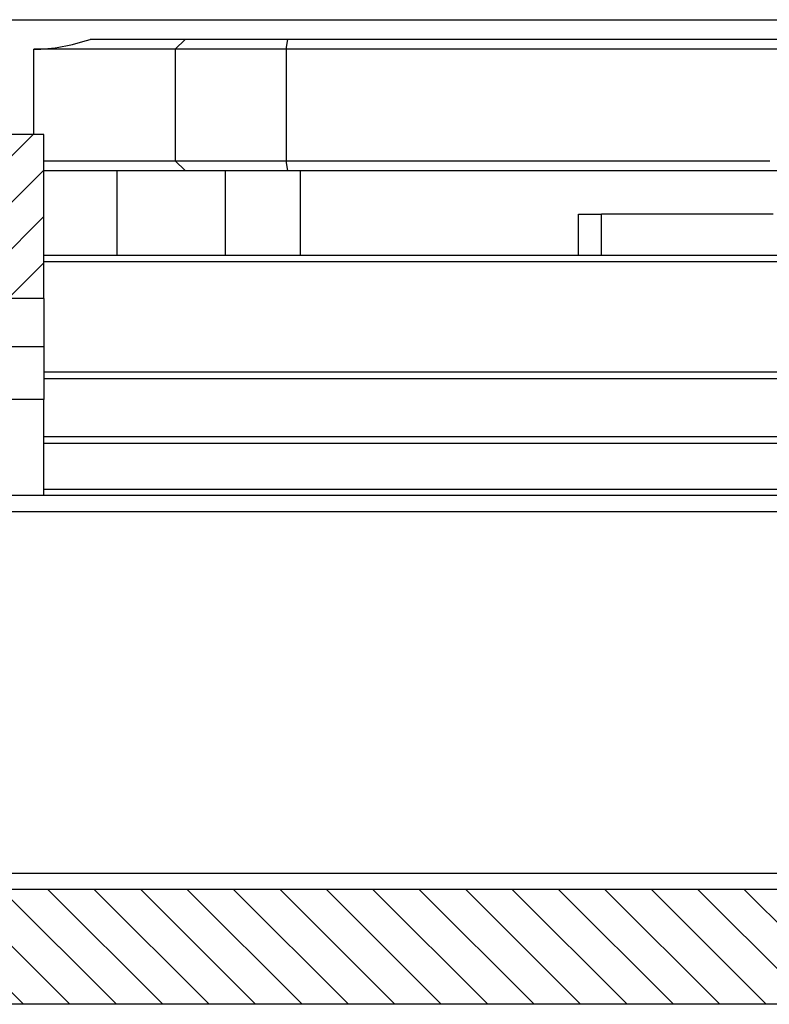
# Model space of a CAD drawing. Extents: x -1763 to 4575, y -3429 to 1051.
# Tile 103 of 174: x 3152 to 3174, y -2488 to -2458. Entities that reach past the tile are written whole.
import ezdxf

# ---------------------------------------------------------------- set-up
doc = ezdxf.new("R2010")
doc.units = 0
doc.linetypes.add('DASHED', pattern=[15, 7, -8])
doc.layers.get('0').update_dxf_attribs({"linetype": 'CONTINUOUS'})
doc.layers.add('1', color=7, linetype='CONTINUOUS')

# ---------------------------------------------------------------- blocks, each defined once
blk = doc.blocks.new('Z-STACK', base_point=(-660.966, -2583.474))
at = {"linetype": 'CONTINUOUS'}
h = blk.add_hatch(dxfattribs=at)
h.set_pattern_fill('USER', color=1, angle=-135, pattern_type=0)
h.set_pattern_definition([(-135, (-1142.2401, -11857.8625), (0.70710678, -0.70710678), [])])
h.paths.add_polyline_path([(3152.311, -2461.16), (3144.311, -2461.16), (3144.311, -2466.16), (3152.311, -2466.16)])
h = blk.add_hatch(dxfattribs=at)
h.set_pattern_fill('USER', color=3, angle=135, pattern_type=0)
h.set_pattern_definition([(135, (-1142.2401, -11857.8625), (-0.70710678, -0.70710678), [])])
h.paths.add_polyline_path([(3010.9, -2484.16), (3010.497, -2484.16), (3009.59, -2484.16), (3009.59, -2487.66), (3287.032, -2487.66), (3287.032, -2484.16), (3286.126, -2484.16), (3285.723, -2484.16), (3282.161, -2484.16), (3281.161, -2484.16), (3280.779, -2484.16), (3279.993, -2484.16), (3279.621, -2484.16), (3279.521, -2484.16), (3279.499, -2484.16), (3278.921, -2484.16), (3278.621, -2484.16), (3277.081, -2484.16), (3276.993, -2484.16), (3276.503, -2484.16), (3276.081, -2484.16), (3274.819, -2484.16), (3273.711, -2484.16), (3273.011, -2484.16), (3272.809, -2484.16), (3272.452, -2484.16), (3272.255, -2484.16), (3272.002, -2484.16), (3270.335, -2484.16), (3266.457, -2484.16), (3266.052, -2484.16), (3265.332, -2484.16), (3264.907, -2484.16), (3264.877, -2484.16), (3264.157, -2484.16), (3263.436, -2484.16), (3263.407, -2484.16), (3262.982, -2484.16), (3262.261, -2484.16), (3261.857, -2484.16), (3252.163, -2484.16), (3251.88, -2484.16), (3244.655, -2484.16), (3244.45, -2484.16), (3244.166, -2484.16), (3243.24, -2484.16), (3240.4, -2484.16), (3240.116, -2484.16), (3236.479, -2484.16), (3231.693, -2484.16), (3220.517, -2484.16), (3218.964, -2484.16), (3210.397, -2484.16), (3209.895, -2484.16), (3205.998, -2484.16), (3205.508, -2484.16), (3201.007, -2484.16), (3197.479, -2484.16), (3195.615, -2484.16), (3195.412, -2484.16), (3192.407, -2484.16), (3192.191, -2484.16), (3156.63, -2484.16), (3156.629, -2484.16), (3152.379, -2484.16), (3151.914, -2484.16), (3151.909, -2484.16), (3148.311, -2484.16), (3139.994, -2484.16), (3139.993, -2484.16), (3104.432, -2484.16), (3104.216, -2484.16), (3101.211, -2484.16), (3101.008, -2484.16), (3099.144, -2484.16), (3095.616, -2484.16), (3091.114, -2484.16), (3090.625, -2484.16), (3086.728, -2484.16), (3086.226, -2484.16), (3077.658, -2484.16), (3076.106, -2484.16), (3064.93, -2484.16), (3060.144, -2484.16), (3056.223, -2484.16), (3052.456, -2484.16), (3052.173, -2484.16), (3044.743, -2484.16), (3044.46, -2484.16), (3027.334, -2484.16), (3026.334, -2484.16), (3026.288, -2484.16), (3024.621, -2484.16), (3024.368, -2484.16), (3024.171, -2484.16), (3023.814, -2484.16), (3023.611, -2484.16), (3020.566, -2484.16), (3020.119, -2484.16), (3019.63, -2484.16), (3017.124, -2484.16), (3016.63, -2484.16)])
at = {"color": 4, "linetype": 'CONTINUOUS'}
for p, q in [((3100.745, -2457.66), (3179.585, -2457.66)), ((3156.611, -2458.26), (3153.717, -2458.26)), ((3156.611, -2458.26), (3156.311, -2458.56)), ((3159.742, -2458.26), (3156.611, -2458.26)), ((3159.696, -2458.56), (3159.742, -2458.26)), ((3174.904, -2458.26), (3159.742, -2458.26)), ((3152.003, -2461.16), (3152.003, -2458.56)), ((3156.311, -2458.56), (3152.003, -2458.56)), ((3159.696, -2458.56), (3156.311, -2458.56)), ((3156.311, -2458.56), (3156.311, -2461.96)), ((3159.696, -2458.56), (3159.696, -2461.96)), ((3174.73, -2458.56), (3159.696, -2458.56)), ((3152.311, -2461.96), (3156.311, -2461.96)), ((3156.611, -2462.26), (3156.311, -2461.96)), ((3156.311, -2461.96), (3159.696, -2461.96)), ((3159.696, -2461.96), (3174.42, -2461.96)), ((3159.742, -2462.26), (3159.696, -2461.96)), ((3152.311, -2462.26), (3154.547, -2462.26)), ((3154.547, -2464.84), (3154.547, -2462.26)), ((3154.547, -2462.26), (3156.611, -2462.26)), ((3156.611, -2462.26), (3157.843, -2462.26)), ((3157.843, -2462.26), (3159.742, -2462.26)), ((3157.843, -2464.84), (3157.843, -2462.26)), ((3159.742, -2462.26), (3160.131, -2462.26)), ((3160.131, -2462.26), (3174.789, -2462.26)), ((3160.131, -2464.84), (3160.131, -2462.26))]:
    blk.add_line(p, q, dxfattribs=at)
at = {"color": 7, "linetype": 'CONTINUOUS'}
for p, q in [((3152.311, -2461.16), (3144.311, -2461.16)), ((3152.311, -2466.16), (3152.311, -2461.16)), ((3168.599, -2464.84), (3168.599, -2463.59)), ((3168.599, -2463.59), (3168.83, -2463.59)), ((3168.83, -2463.59), (3169.249, -2463.59)), ((3169.249, -2463.59), (3169.301, -2463.59)), ((3170.404, -2463.59), (3169.301, -2463.59)), ((3170.478, -2463.59), (3170.404, -2463.59)), ((3170.951, -2463.59), (3170.478, -2463.59)), ((3170.979, -2463.59), (3170.951, -2463.59)), ((3170.994, -2463.59), (3170.979, -2463.59)), ((3171.009, -2463.59), (3170.994, -2463.59)), ((3171.126, -2463.59), (3171.009, -2463.59)), ((3172.072, -2463.59), (3171.126, -2463.59)), ((3172.189, -2463.59), (3172.072, -2463.59)), ((3172.204, -2463.59), (3172.189, -2463.59)), ((3172.219, -2463.59), (3172.204, -2463.59)), ((3172.247, -2463.59), (3172.219, -2463.59)), ((3172.72, -2463.59), (3172.247, -2463.59)), ((3172.794, -2463.59), (3172.72, -2463.59)), ((3173.949, -2463.59), (3172.794, -2463.59)), ((3174.529, -2463.59), (3173.949, -2463.59)), ((3154.301, -2464.84), (3152.311, -2464.84)), ((3204.954, -2465.04), (3152.311, -2465.04)), ((3155.518, -2464.84), (3154.301, -2464.84)), ((3158.022, -2464.84), (3155.518, -2464.84)), ((3160.092, -2464.84), (3158.022, -2464.84)), ((3162.501, -2464.84), (3160.092, -2464.84)), ((3164.904, -2464.84), (3162.501, -2464.84)), ((3168.599, -2464.84), (3164.904, -2464.84)), ((3168.83, -2464.84), (3168.599, -2464.84)), ((3169.301, -2464.84), (3168.83, -2464.84)), ((3173.494, -2464.84), (3169.301, -2464.84)), ((3173.951, -2464.84), (3173.494, -2464.84)), ((3175.971, -2464.84), (3173.951, -2464.84)), ((3152.311, -2466.16), (3144.311, -2466.16)), ((3152.311, -2466.16), (3152.311, -2467.625)), ((3152.311, -2467.625), (3152.311, -2469.231)), ((3152.311, -2468.39), (3186.727, -2468.39)), ((3152.311, -2468.59), (3153.772, -2468.59)), ((3153.772, -2468.59), (3163.03, -2468.59)), ((3163.03, -2468.59), (3164.83, -2468.59)), ((3164.83, -2468.59), (3166.139, -2468.59)), ((3166.139, -2468.59), (3166.83, -2468.59)), ((3166.83, -2468.59), (3168.63, -2468.59)), ((3168.63, -2468.59), (3168.799, -2468.59)), ((3168.799, -2468.59), (3170.599, -2468.59)), ((3170.599, -2468.59), (3171.599, -2468.59)), ((3171.599, -2468.59), (3172.599, -2468.59)), ((3172.599, -2468.59), (3174.399, -2468.59)), ((3174.399, -2468.59), (3180.789, -2468.59)), ((3152.311, -2472.16), (3152.311, -2469.231)), ((3152.311, -2470.36), (3174.849, -2470.36)), ((3152.311, -2470.56), (3174.929, -2470.56)), ((3152.311, -2471.96), (3204.795, -2471.96)), ((3151.909, -2472.16), (3144.311, -2472.16)), ((3151.914, -2472.16), (3151.909, -2472.16)), ((3152.311, -2472.16), (3151.914, -2472.16)), ((3152.448, -2472.16), (3152.311, -2472.16)), ((3156.629, -2472.16), (3152.448, -2472.16)), ((3192.191, -2472.16), (3156.629, -2472.16)), ((3156.629, -2484.16), (3152.379, -2484.16)), ((3156.63, -2484.16), (3156.629, -2484.16)), ((3192.191, -2484.16), (3156.63, -2484.16))]:
    blk.add_line(p, q, dxfattribs=at)
at = {"color": 7, "linetype": 'DASHED'}
for p, q in [((3169.249, -2463.59), (3169.301, -2463.59)), ((3170.404, -2463.59), (3169.301, -2463.59)), ((3170.478, -2463.59), (3170.404, -2463.59)), ((3170.951, -2463.59), (3170.478, -2463.59)), ((3170.979, -2463.59), (3170.951, -2463.59)), ((3170.994, -2463.59), (3170.979, -2463.59)), ((3171.009, -2463.59), (3170.994, -2463.59)), ((3171.126, -2463.59), (3171.009, -2463.59)), ((3172.072, -2463.59), (3171.126, -2463.59)), ((3172.189, -2463.59), (3172.072, -2463.59)), ((3172.204, -2463.59), (3172.189, -2463.59)), ((3172.219, -2463.59), (3172.204, -2463.59)), ((3172.247, -2463.59), (3172.219, -2463.59)), ((3172.72, -2463.59), (3172.247, -2463.59)), ((3172.794, -2463.59), (3172.72, -2463.59)), ((3173.949, -2463.59), (3172.794, -2463.59)), ((3168.83, -2464.84), (3168.599, -2464.84)), ((3169.301, -2464.84), (3168.83, -2464.84)), ((3173.494, -2464.84), (3169.301, -2464.84)), ((3173.951, -2464.84), (3173.494, -2464.84)), ((3152.311, -2468.59), (3153.772, -2468.59)), ((3163.03, -2468.59), (3164.83, -2468.59)), ((3164.83, -2468.59), (3166.139, -2468.59)), ((3166.139, -2468.59), (3166.83, -2468.59)), ((3166.83, -2468.59), (3168.63, -2468.59)), ((3168.799, -2468.59), (3170.599, -2468.59)), ((3170.599, -2468.59), (3171.599, -2468.59)), ((3170.599, -2468.59), (3171.599, -2468.59)), ((3171.599, -2468.59), (3172.599, -2468.59)), ((3171.599, -2468.59), (3172.599, -2468.59)), ((3172.599, -2468.59), (3174.399, -2468.59)), ((3151.909, -2472.16), (3144.311, -2472.16)), ((3151.914, -2472.16), (3151.909, -2472.16)), ((3152.311, -2472.16), (3151.914, -2472.16))]:
    blk.add_line(p, q, dxfattribs=at)
at = {"color": 1, "linetype": 'CONTINUOUS'}
for p, q in [((3169.301, -2464.84), (3169.301, -2463.59)), ((3152.311, -2467.625), (3144.311, -2467.625)), ((3152.311, -2469.231), (3144.311, -2469.231))]:
    blk.add_line(p, q, dxfattribs=at)
at = {"color": 5, "linetype": 'DASHED'}
for p, q in [((3151.909, -2472.16), (3148.311, -2472.16)), ((3151.914, -2472.16), (3151.909, -2472.16)), ((3152.311, -2472.16), (3151.914, -2472.16)), ((3152.448, -2472.16), (3152.311, -2472.16)), ((3156.629, -2472.16), (3152.448, -2472.16)), ((3156.63, -2472.16), (3156.629, -2472.16)), ((3192.191, -2472.16), (3156.63, -2472.16)), ((3151.909, -2484.16), (3148.311, -2484.16)), ((3151.914, -2484.16), (3151.909, -2484.16)), ((3152.379, -2484.16), (3151.914, -2484.16)), ((3156.629, -2484.16), (3152.379, -2484.16)), ((3156.63, -2484.16), (3156.629, -2484.16)), ((3192.191, -2484.16), (3156.63, -2484.16))]:
    blk.add_line(p, q, dxfattribs=at)
at = {"color": 5, "linetype": 'CONTINUOUS'}
for p, q in [((3231.183, -2472.66), (3148.311, -2472.66)), ((3148.311, -2483.66), (3231.183, -2483.66)), ((3151.909, -2484.16), (3148.311, -2484.16)), ((3151.914, -2484.16), (3151.909, -2484.16)), ((3152.379, -2484.16), (3151.914, -2484.16))]:
    blk.add_line(p, q, dxfattribs=at)
at = {"color": 3, "linetype": 'CONTINUOUS'}
blk.add_line((3287.032, -2487.66), (3009.59, -2487.66), dxfattribs=at)
at = {"color": 4, "linetype": 'CONTINUOUS'}
blk.add_open_spline([(3152.003, -2458.56), (3152.291, -2458.56), (3152.579, -2458.534), (3152.872, -2458.481), (3153.147, -2458.431), (3153.428, -2458.358), (3153.717, -2458.26)], degree=3, knots=[0, 0, 0, 0, 0.873054, 0.873054, 0.873054, 1.746684, 1.746684, 1.746684, 1.746684], dxfattribs=at)

msp = doc.modelspace()

# ---------------------------------------------------------------- block references
at = {"layer": '1'}
msp.add_blockref('Z-STACK', (-660.966, -2583.474), dxfattribs=at)

doc.saveas('drawing.dxf')
